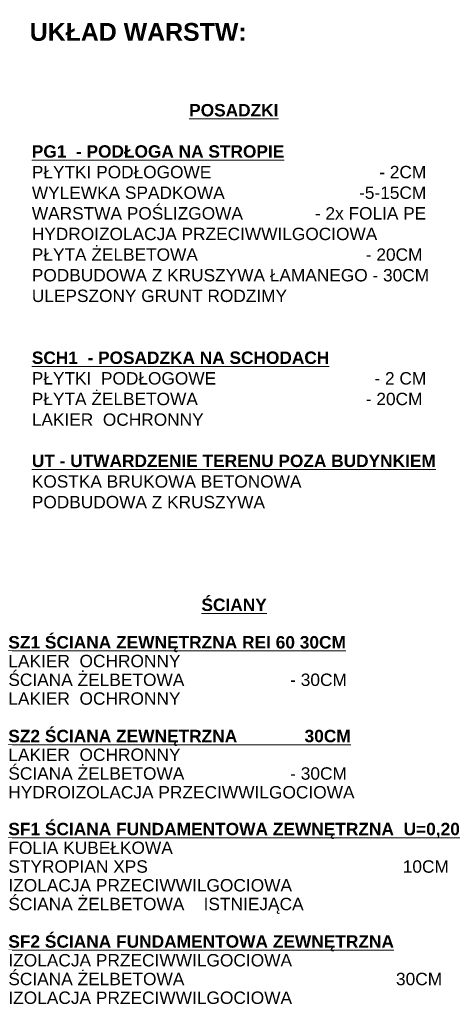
# Model space of a CAD drawing. Header units: centimetres. Extents: x -1103 to 10505, y -997 to 1780.
# Tile 29 of 102: x 2859 to 3565, y -997 to 638. Entities that reach past the tile are written whole.
import ezdxf

# ---------------------------------------------------------------- set-up
doc = ezdxf.new("R2010")
doc.units = ezdxf.units.CM
doc.header["$LTSCALE"] = 0.1
doc.header["$MEASUREMENT"] = 0
doc.layers.add('3_opisy.K_IR', color=7, linetype='Continuous')
doc.styles.add('GENERATED_STYLE_2', font='txt')

msp = doc.modelspace()

# ---------------------------------------------------------------- texts
at = {"layer": '3_opisy.K_IR', "color": 7, "linetype": 'Continuous', "lineweight": 15, "style": 'GENERATED_STYLE_2'}
for s, insert, char_height, attachment_point in [('\\A1;{\\pql;\\fArial|b1|i0|c238|p38;UKŁAD WARSTW:}', (2875.4, 602.6), 29.596, 7), ('\\A1;{\\pqc;\\fArial|b1|i0|c238|p38;\\L\\LPOSADZKI\\P\\pql;\\fArial|b0|i0|c238|p38;\\l\\l\\P\\pql;\\fArial|b1|i0|c238|p38;\\L\\LPG1  - PODŁOGA NA STROPIE                  \\P\\pql;\\fArial|b0|i0|c238|p38;\\l\\lPŁYTKI PODŁOGOWE                                   - 2CM\\P\\pql;\\fArial|b0|i0|c238|p38;WYLEWKA SPADKOWA                            -5-15CM\\P\\pql;\\fArial|b0|i0|c238|p38;WARSTWA POŚLIZGOWA               - 2x FOLIA PE\\P\\pql;\\fArial|b0|i0|c238|p38;HYDROIZOLACJA PRZECIWWILGOCIOWA \\P\\pql;\\fArial|b0|i0|c238|p38;PŁYTA ŻELBETOWA                                   - 20CM\\P\\pql;\\fArial|b0|i0|c238|p38;PODBUDOWA Z KRUSZYWA ŁAMANEGO - 30CM\\P\\pql;\\fArial|b0|i0|c238|p38;ULEPSZONY GRUNT RODZIMY\\P\\pql;\\fArial|b0|i0|c238|p38;\\P\\pql;\\fArial|b0|i0|c238|p38;\\P\\pql;\\fArial|b1|i0|c238|p38;\\L\\LSCH1  - POSADZKA NA SCHODACH\\P\\pql;\\fArial|b0|i0|c238|p38;\\l\\lPŁYTKI  PODŁOGOWE                                 - 2 CM\\P\\pql;\\fArial|b0|i0|c238|p38;PŁYTA ŻELBETOWA                                   - 20CM\\P\\pql;\\fArial|b0|i0|c238|p38;LAKIER  OCHRONNY                            \\P\\pql;\\fArial|b0|i0|c238|p38;\\P\\pql;\\fArial|b1|i0|c238|p38;\\L\\LUT - UTWARDZENIE TERENU POZA BUDYNKIEM\\P\\pql;\\fArial|b0|i0|c238|p38;\\l\\lKOSTKA BRUKOWA BETONOWA\\P\\pql;\\fArial|b0|i0|c238|p38;PODBUDOWA Z KRUSZYWA \\P\\pql;\\fArial|b0|i0|c238|p38;\\P\\pql;\\fCalibri|b1|i0|c238|p34;\\L\\H0.966667x;\\L}', (3214.6, -208), 20.552, 8)]:
    msp.add_mtext(s, dxfattribs=dict(at, insert=insert, char_height=char_height, attachment_point=attachment_point))
at = {"layer": '3_opisy.K_IR', "color": 7, "linetype": 'Continuous', "lineweight": 15, "insert": (3215.1, -997), "char_height": 20.6, "attachment_point": 8, "line_spacing_factor": 0.906648, "style": 'GENERATED_STYLE_2'}
msp.add_mtext('\\A1;{\\pqc;\\fArial|b1|i0|c238|p38;\\L\\LŚCIANY\\P\\pql;\\fArial|b0|i0|c238|p38;\\l\\l\\P\\pql;\\fArial|b1|i0|c238|p38;\\L\\LSZ1 ŚCIANA ZEWNĘTRZNA REI 60 30CM   \\P\\pql;\\fArial|b0|i0|c238|p38;\\l\\lLAKIER  OCHRONNY      \\P\\pql;\\fArial|b0|i0|c238|p38;ŚCIANA ŻELBETOWA                      - 30CM\\P\\pql;\\fArial|b0|i0|c238|p38;LAKIER  OCHRONNY      \\P\\pql;\\fArial|b0|i0|c238|p38;\\P\\pql;\\fArial|b1|i0|c238|p38;\\L\\LSZ2 ŚCIANA ZEWNĘTRZNA              30CM\\P\\pql;\\fArial|b0|i0|c238|p38;\\l\\lLAKIER  OCHRONNY      \\P\\pql;\\fArial|b0|i0|c238|p38;ŚCIANA ŻELBETOWA                      - 30CM\\P\\pql;\\fArial|b0|i0|c238|p38;HYDROIZOLACJA PRZECIWWILGOCIOWA     \\P\\pql;\\fCalibri|b1|i0|c238|p34;\\H0.962205x;\\P\\pql;\\fArial|b1|i0|c238|p38;\\L\\H1.039279x;\\LSF1 ŚCIANA FUNDAMENTOWA ZEWNĘTRZNA  U=0,20\\P\\pql;\\fArial|b0|i0|c238|p38;\\l\\lFOLIA KUBEŁKOWA \\P\\pql;\\fArial|b0|i0|c238|p38;STYROPIAN XPS                                                     10CM\\P\\pql;\\fArial|b0|i0|c238|p38;IZOLACJA PRZECIWWILGOCIOWA\\P\\pql;\\fArial|b0|i0|c238|p38;ŚCIANA ŻELBETOWA    ISTNIEJĄCA            \\P\\pql;\\fArial|b0|i0|c238|p38;                             \\P\\pql;\\fArial|b1|i0|c238|p38;\\L\\LSF2 ŚCIANA FUNDAMENTOWA ZEWNĘTRZNA  \\P\\pql;\\fArial|b0|i0|c238|p38;\\l\\lIZOLACJA PRZECIWWILGOCIOWA\\P\\pql;\\fArial|b0|i0|c238|p38;ŚCIANA ŻELBETOWA                                            30CM\\P\\pql;\\fArial|b0|i0|c238|p38;IZOLACJA PRZECIWWILGOCIOWA}', dxfattribs=at)

doc.saveas('drawing.dxf')
